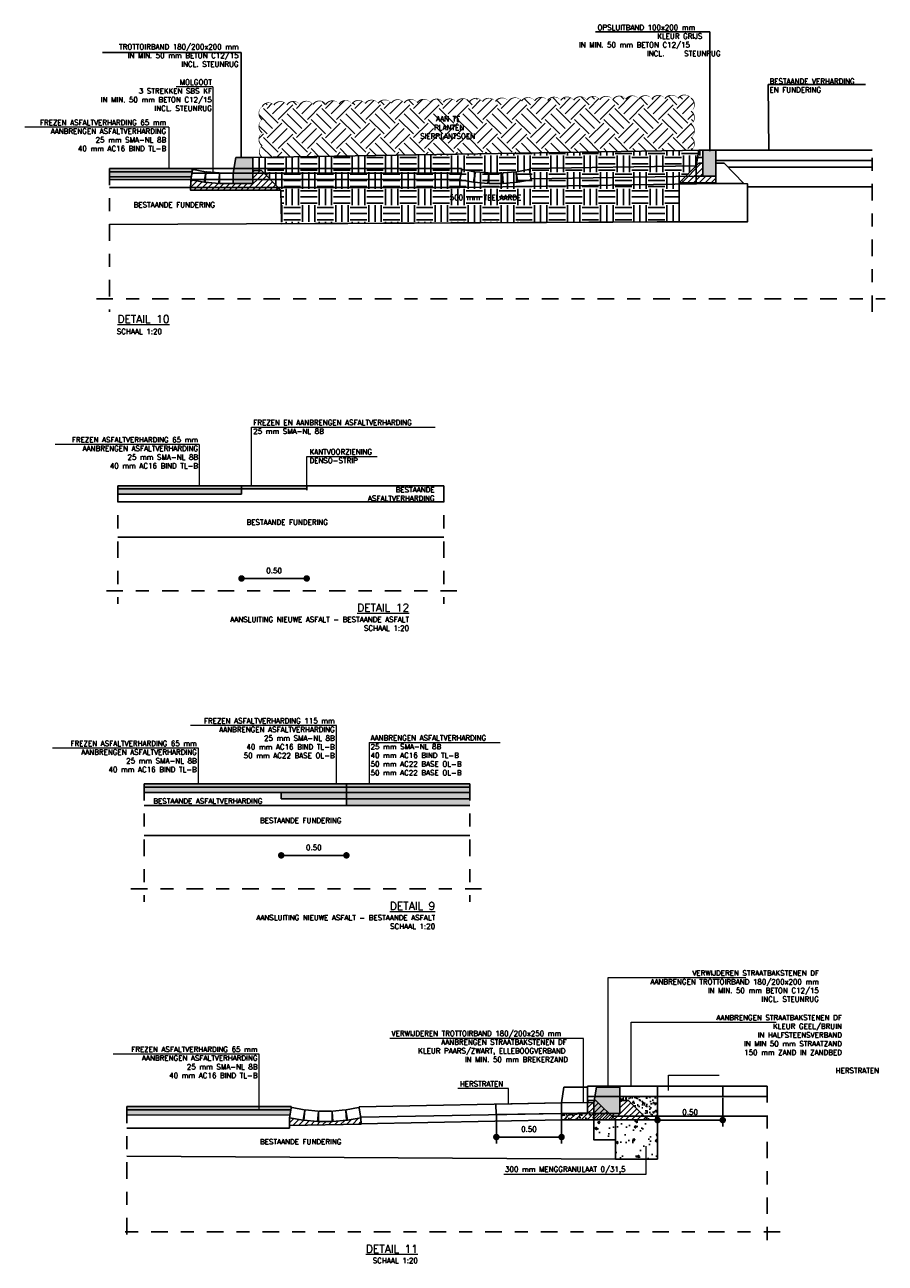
# Model space of a CAD drawing. Header units: metres. Extents: x 202922 to 203755, y 348928 to 349702.
# Tile 1 of 256: x 202921.99 to 202928.59, y 348944.45 to 348953.95. Entities that reach past the tile are written whole.
import ezdxf
from ezdxf.enums import TextEntityAlignment as Align

# ---------------------------------------------------------------- set-up
doc = ezdxf.new("R2010")
doc.units = ezdxf.units.M
doc.linetypes.add('1-200 DASHDOT', pattern=[2.54, 1.27, -0.635, 0, -0.635])
for name, color, linetype in [('PH-AFBREEKLIJNEN', 8, '1-200 DASHDOT'), ('PH-ARC-FUNDERING', 252, 'Continuous'), ('PH-ASFALT', 7, 'Continuous'), ('PH-BAND', 1, 'Continuous'), ('PH-BESTAAND', 254, 'Continuous'), ('PH-BETON', 8, 'Continuous'), ('PH-BETONSTRAATSTENEN', 4, 'Continuous'), ('PH-MAATVOERING', 7, 'Continuous'), ('PH-NIEUW-ASFALT-ARC', 252, 'Continuous'), ('PH-STRAATBAKSTENEN', 4, 'Continuous'), ('PH-STRAATKLINKERS', 4, 'Continuous'), ('PH-TEKSTLIJNEN', 8, 'Continuous'), ('PH-TEKSTSTREPEN', 8, 'Continuous'), ('PH-ZAND', 9, 'Continuous'), ('PH100', 7, 'Continuous')]:
    doc.layers.add(name, color=color, linetype=linetype)
doc.layers.add('PH-TEKST', color=2, linetype='Continuous', lineweight=0)
doc.styles.add('1-20', font='ROMANS.shx', dxfattribs={"height": 0.04})
doc.styles.add('15', font='romans.shx')
doc.styles.add('ROMANS', font='romans.shx')
doc.dimstyles.new('BEMATING20', dxfattribs={"dimtxt": 0.04, "dimasz": 0.05, "dimexe": 0.05, "dimexo": 0.01, "dimgap": 0.04, "dimtad": 1, "dimlfac": -0.1, "dimzin": 0, "dimdsep": 46, "dimtxsty": '1-20', "dimblk": 'DOT', "dimcen": 0.09, "dimclrd": 8, "dimclre": 8, "dimclrt": 2, "dimadec": 3, "dimazin": 0, "dimtfac": 1, "dimtmove": 2, "dimatfit": 3, "dimfxl": 1, "dimtolj": 1, "dimtzin": 0, "dimarcsym": 0})
pattern_1 = [(37.5, (202794.633014, 348988.973254), (-0.001600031, 0.048941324), [0, -0.038608, 0, -0.04318, 0, -0.041275]), (7.5, (202794.633014, 348988.973254), (0.044952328, 0.07168251), [0, -0.020828, 0, -0.034798, 0, -0.013335]), (327.5, (202794.60177, 348988.973254), (0.079099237, 0.000143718), [0, -0.0127, 0, -0.04572, 0, -0.05969]), (317.5, (202794.60177, 348988.973254), (0.076355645, 0.022292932), [0, -0.00635, 0, -0.029972, 0, -0.03429])]

# ---------------------------------------------------------------- blocks, each defined once
blk = doc.blocks.new('_Dot')
at = {"color": 0, "linetype": 'ByBlock', "lineweight": -2}
blk.add_line((-0.5, 0), (-1, 0), dxfattribs=at)
at = {"color": 0, "linetype": 'ByBlock', "const_width": 0.5}
blk.add_lwpolyline([(-0.25, 0, 1), (0.25, 0, 1)], format="xyb", close=True, dxfattribs=at)
blk = doc.blocks.new('*D87')
at = {"layer": 'Defpoints', "color": 0, "transparency": 16777216}
for p in [(202923.6487, 348950.3417), (202924.1487, 348950.3617), (202923.6487, 348949.7004)]:
    blk.add_point(p, dxfattribs=at)
at = {"layer": 'PH100', "color": 8, "lineweight": -2, "transparency": 16777216}
blk.add_line((202924.0987, 348949.7004), (202923.6987, 348949.7004), dxfattribs=at)
at = {"layer": 'PH100', "color": 8, "lineweight": -2, "transparency": 16777216, "xscale": 0.05, "yscale": 0.05, "zscale": 0.05, "rotation": 180}
blk.add_blockref('_Dot', (202923.6487, 348949.7004), dxfattribs=at)
at = {"layer": 'PH100', "color": 8, "lineweight": -2, "transparency": 16777216, "xscale": 0.05, "yscale": 0.05, "zscale": 0.05}
blk.add_blockref('_Dot', (202924.1487, 348949.7004), dxfattribs=at)
at = {"layer": 'PH100', "color": 2, "transparency": 16777216, "insert": (202923.8987, 348949.7604), "char_height": 0.04, "attachment_point": 5, "style": '1-20'}
blk.add_mtext('\\A1;0.50', dxfattribs=at)
blk = doc.blocks.new('*D90')
at = {"layer": 'Defpoints', "color": 0, "transparency": 16777216}
for p in [(202923.9532, 348948.01), (202924.4532, 348948.01), (202924.4532, 348947.5769)]:
    blk.add_point(p, dxfattribs=at)
at = {"layer": 'PH100', "color": 8, "lineweight": -2, "transparency": 16777216}
blk.add_line((202924.0032, 348947.5769), (202924.4032, 348947.5769), dxfattribs=at)
at = {"layer": 'PH100', "color": 8, "lineweight": -2, "transparency": 16777216, "xscale": 0.05, "yscale": 0.05, "zscale": 0.05, "rotation": 180}
blk.add_blockref('_Dot', (202923.9532, 348947.5769), dxfattribs=at)
at = {"layer": 'PH100', "color": 8, "lineweight": -2, "transparency": 16777216, "xscale": 0.05, "yscale": 0.05, "zscale": 0.05}
blk.add_blockref('_Dot', (202924.4532, 348947.5769), dxfattribs=at)
at = {"layer": 'PH100', "color": 2, "transparency": 16777216, "insert": (202924.2032, 348947.6369), "char_height": 0.04, "attachment_point": 5, "style": '1-20'}
blk.add_mtext('\\A1;0.50', dxfattribs=at)
blk = doc.blocks.new('*D92')
at = {"layer": 'Defpoints', "color": 0, "transparency": 16777216}
for p in [(202926.8394, 348945.7282), (202927.3394, 348945.7282), (202927.3394, 348945.5469)]:
    blk.add_point(p, dxfattribs=at)
at = {"layer": 'PH-MAATVOERING', "color": 8, "lineweight": -2, "transparency": 16777216}
for p, q in [((202926.8394, 348945.7182), (202926.8394, 348945.4969)), ((202927.3394, 348945.7182), (202927.3394, 348945.4969)), ((202926.8894, 348945.5469), (202927.2894, 348945.5469))]:
    blk.add_line(p, q, dxfattribs=at)
at = {"layer": 'PH-MAATVOERING', "color": 8, "lineweight": -2, "transparency": 16777216, "xscale": 0.05, "yscale": 0.05, "zscale": 0.05, "rotation": 180}
blk.add_blockref('_Dot', (202926.8394, 348945.5469), dxfattribs=at)
at = {"layer": 'PH-MAATVOERING', "color": 8, "lineweight": -2, "transparency": 16777216, "xscale": 0.05, "yscale": 0.05, "zscale": 0.05}
blk.add_blockref('_Dot', (202927.3394, 348945.5469), dxfattribs=at)
at = {"layer": 'PH-MAATVOERING', "color": 2, "transparency": 16777216, "insert": (202927.0894, 348945.6069), "char_height": 0.04, "attachment_point": 5, "style": '1-20'}
blk.add_mtext('\\A1;0.50', dxfattribs=at)
blk = doc.blocks.new('*D91')
at = {"layer": 'Defpoints', "color": 0, "transparency": 16777216}
for p in [(202925.6033, 348945.5982), (202926.1033, 348945.5982), (202926.1033, 348945.4169)]:
    blk.add_point(p, dxfattribs=at)
at = {"layer": 'PH-MAATVOERING', "color": 8, "lineweight": -2, "transparency": 16777216}
for p, q in [((202925.6033, 348945.5882), (202925.6033, 348945.3669)), ((202926.1033, 348945.5882), (202926.1033, 348945.3669)), ((202925.6533, 348945.4169), (202926.0533, 348945.4169))]:
    blk.add_line(p, q, dxfattribs=at)
at = {"layer": 'PH-MAATVOERING', "color": 8, "lineweight": -2, "transparency": 16777216, "xscale": 0.05, "yscale": 0.05, "zscale": 0.05, "rotation": 180}
blk.add_blockref('_Dot', (202925.6033, 348945.4169), dxfattribs=at)
at = {"layer": 'PH-MAATVOERING', "color": 8, "lineweight": -2, "transparency": 16777216, "xscale": 0.05, "yscale": 0.05, "zscale": 0.05}
blk.add_blockref('_Dot', (202926.1033, 348945.4169), dxfattribs=at)
at = {"layer": 'PH-MAATVOERING', "color": 2, "transparency": 16777216, "insert": (202925.8533, 348945.4769), "char_height": 0.04, "attachment_point": 5, "style": '1-20'}
blk.add_mtext('\\A1;0.50', dxfattribs=at)

msp = doc.modelspace()

# ---------------------------------------------------------------- hatches: boundary and pattern name
h = msp.add_hatch()
h.set_pattern_fill('EARTH', color=11, scale=0.025, angle=45)
h.paths.add_polyline_path([(202927.0966, 348953.183, 0.520567), (202927.0966, 348953.283, 0.520567), (202927.0966, 348953.383, 0.520567), (202926.9967, 348953.3813, 0.520567), (202926.8967, 348953.3797, 0.520567), (202926.7967, 348953.378, 0.520567), (202926.6967, 348953.3764, 0.520567), (202926.5967, 348953.3748, 0.520567), (202926.4967, 348953.3731, 0.520567), (202926.3967, 348953.3715, 0.520567), (202926.2967, 348953.3699, 0.520567), (202926.1968, 348953.3682, 0.520567), (202926.0968, 348953.3666, 0.520567), (202925.9968, 348953.365, 0.520567), (202925.8968, 348953.3633, 0.520567), (202925.7968, 348953.3617, 0.520567), (202925.6968, 348953.36, 0.520567), (202925.5968, 348953.3584, 0.520567), (202925.4969, 348953.3568, 0.520567), (202925.3969, 348953.3551, 0.520567), (202925.2969, 348953.3535, 0.520567), (202925.1969, 348953.3519, 0.520567), (202925.0969, 348953.3502, 0.520567), (202924.9969, 348953.3486, 0.520567), (202924.8969, 348953.347, 0.520567), (202924.7969, 348953.3453, 0.520567), (202924.697, 348953.3437, 0.520567), (202924.597, 348953.342, 0.520567), (202924.497, 348953.3404, 0.520567), (202924.397, 348953.3388, 0.520567), (202924.297, 348953.3371, 0.520567), (202924.197, 348953.3355, 0.520567), (202924.097, 348953.3339, 0.520567), (202923.9971, 348953.3322, 0.520567), (202923.8971, 348953.3306, 0.520567), (202923.8075, 348953.3187, 0.520567), (202923.8075, 348953.2187, 0.520567), (202923.8075, 348953.1187, 0.520567), (202923.8075, 348953.0187, 0.520567), (202923.8075, 348952.9291), (202927.0966, 348952.983, 0.520567), (202927.0966, 348953.083, 0.520567)])
at = {"ltscale": 0.04}
h = msp.add_hatch(dxfattribs=at)
h.set_pattern_fill('EARTH', color=12, scale=0.02)
h.set_pattern_definition([(0, (202807.38801, 348935.43292), (0.127, 0.127), [0.127, -0.127]), (0, (202807.38801, 348935.48054), (0.127, 0.127), [0.127, -0.127]), (0, (202807.38801, 348935.52817), (0.127, 0.127), [0.127, -0.127]), (90, (202807.40388, 348935.54404), (-0.127, 0.127), [0.127, -0.127]), (90, (202807.45151, 348935.54404), (-0.127, 0.127), [0.127, -0.127]), (90, (202807.49913, 348935.54404), (-0.127, 0.127), [0.127, -0.127])])
h.paths.add_polyline_path([(202927.0064, 348952.7258), (202927.1558, 348952.8844), (202927.1858, 348952.8844), (202927.1858, 348952.9844), (202923.7358, 348952.9279), (202923.7358, 348952.8279), (202923.8007, 348952.8279), (202923.9287, 348952.6994), (202923.9501, 348952.6779), (202923.9541, 348952.4207), (202927.0064, 348952.4344)])
h = msp.add_hatch(color=252)
h.dxf.hatch_style = 1
h.paths.add_polyline_path([(202923.2714, 348952.8238), (202923.2714, 348952.8444), (202922.6358, 348952.8444), (202922.6358, 348952.7794), (202923.2635, 348952.7794)])
h = msp.add_hatch()
h.set_pattern_fill('ANSI31', color=12, scale=0.01, style=0)
h.set_pattern_definition([(45, (202797.49907, 348926.411146), (-0.02245064, 0.02245064), [])])
h.paths.add_polyline_path([(202924.2383, 348945.5358), (202924.2383, 348945.6108), (202924.2318, 348945.536), (202924.1272, 348945.5452), (202924.1337, 348945.6199), (202924.1207, 348945.546), (202924.0173, 348945.5643), (202924.0173, 348945.5058), (202924.5651, 348945.5144), (202924.5643, 348945.5643), (202924.4609, 348945.546), (202924.4479, 348945.6199), (202924.4544, 348945.5452), (202924.3498, 348945.536), (202924.3433, 348945.6108), (202924.3433, 348945.5358)])
at = {"layer": 'PH-ARC-FUNDERING'}
h = msp.add_hatch(dxfattribs=at)
h.set_pattern_fill('AR-CONC', color=256, scale=0.001, angle=226.184, style=2)
h.set_pattern_definition([(276.184, (202794.63301, 348988.97325), (-0.1376357, -0.12042309), [0.01905, -0.20955]), (221.184, (202794.63301, 348988.97325), (0.1622609, -0.1068467), [0.01524, -0.16764058]), (326.63544, (202794.62154, 348988.96322), (0.02462518, -0.2272698), [0.01619, -0.17809024]), (272.3682, (202794.66967, 348988.93808), (-0.2180165, -0.1664939), [0.028575, -0.314325]), (322.81956, (202794.6515, 348988.9242), (0.014169, -0.34260714), [0.024285, -0.2671356]), (217.36815, (202794.66967, 348988.93808), (0.014169, -0.34260714), [0.02285997, -0.25145973]), (247.184, (202794.64292, 348988.92855), (-0.1787606, -0.03859716), [0.01905, -0.20955]), (192.184, (202794.64292, 348988.92855), (0.09011564, -0.17211586), [0.01524, -0.16764]), (297.63545, (202794.62802, 348988.92533), (-0.08864497, -0.21071302), [0.01619, -0.17808994]), (263.684, (202794.633014, 348988.973254), (0.05887374, -0.060769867), [0, -0.165608, 0, -0.17018, 0, -0.168275]), (233.684, (202794.63301, 348988.97325), (0.02602475, -0.11757435), [0, -0.097028, 0, -0.161798, 0, -0.064135]), (193.684, (202794.67223, 348989.014125), (-0.098009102, -0.093871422), [0, -0.0635, 0, -0.19812, 0, -0.26289]), (183.684, (202794.68982, 348989.03245), (-0.08420954, -0.12448901), [0, -0.08255, 0, -0.131572, 0, -0.18669])])
h.paths.add_polyline_path([(202926.8387, 348945.5482), (202926.3514, 348945.5466), (202926.3505, 348945.3966), (202926.516, 348945.3966), (202926.516, 348945.2482), (202926.8387, 348945.2482)])
at = {"layer": 'PH-BAND'}
for points in [[(202927.1858, 348952.9844), (202927.2858, 348952.9844), (202927.2858, 348952.7844), (202927.1858, 348952.7844)], [(202923.6058, 348952.9279), (202923.7358, 348952.9279), (202923.7358, 348952.7279), (202923.5858, 348952.7279), (202923.5858, 348952.8079)], [(202926.3714, 348945.7982), (202926.5514, 348945.7982), (202926.5514, 348945.5982), (202926.3514, 348945.5982), (202926.3514, 348945.6782)]]:
    msp.add_hatch(color=11, dxfattribs=at).paths.add_polyline_path(points)
at = {"layer": 'PH-BETON'}
h = msp.add_hatch(dxfattribs=at)
h.set_pattern_fill('ANSI31', color=256, scale=0.01, style=0)
h.set_pattern_definition([(45, (202851.850157, 348926.457023), (-0.02245064, 0.02245064), [])])
h.paths.add_polyline_path([(202927.2858, 348952.7844), (202927.1858, 348952.7844), (202927.1858, 348952.8844), (202927.1558, 348952.8844), (202927.0064, 348952.7344), (202927.2858, 348952.7344)])
h = msp.add_hatch(dxfattribs=at)
h.set_pattern_fill('ANSI31', color=256, scale=0.01, style=0)
h.set_pattern_definition([(45, (202896.328726, 348932.54829), (-0.02245064, 0.02245064), [])])
h.paths.add_polyline_path([(202923.7358, 348952.8279), (202923.8007, 348952.8279), (202923.9501, 348952.6779), (202923.2577, 348952.6779), (202923.2597, 348952.7579), (202923.3631, 348952.7397), (202923.3762, 348952.8135), (202923.3696, 348952.7388), (202923.4742, 348952.7297), (202923.4808, 348952.8044), (202923.4808, 348952.7294), (202923.5858, 348952.7279), (202923.7358, 348952.7279)])
h = msp.add_hatch(dxfattribs=at)
h.set_pattern_fill('ANSI31', color=12, scale=0.01, style=0)
h.set_pattern_definition([(45, (202902.844702, 348935.60856), (-0.02245064, 0.02245064), [])])
h.paths.add_polyline_path([(202926.1017, 348945.5482), (202926.1017, 348945.5982), (202926.3017, 348945.5982), (202926.3017, 348945.6982), (202926.3667, 348945.6982), (202926.516, 348945.5482)])
h = msp.add_hatch(dxfattribs=at)
h.set_pattern_fill('ANSI31', color=256, scale=0.01, style=0)
h.set_pattern_definition([(45, (202903.094365, 348935.60856), (-0.02245064, 0.02245064), [])])
h.paths.add_polyline_path([(202926.3514, 348945.5482), (202926.3514, 348945.5982), (202926.5514, 348945.5982), (202926.5514, 348945.6982), (202926.6163, 348945.6982), (202926.7657, 348945.5482)])
at = {"layer": 'PH-NIEUW-ASFALT-ARC'}
h = msp.add_hatch(color=256, dxfattribs=at)
h.dxf.hatch_style = 1
h.paths.add_polyline_path([(202924.1487, 348950.3867), (202924.1487, 348950.4117), (202922.7009, 348950.4117), (202922.7009, 348950.3467), (202923.6364, 348950.3467), (202923.6487, 348950.3467), (202923.6487, 348950.3867)])
h = msp.add_hatch(color=256, dxfattribs=at)
h.dxf.hatch_style = 1
h.paths.add_polyline_path([(202922.9009, 348948.1), (202922.9009, 348948.125), (202925.4009, 348948.125), (202925.4009, 348947.96), (202924.4532, 348947.96), (202924.4532, 348948.01), (202923.9532, 348948.01), (202923.9532, 348948.06), (202922.9009, 348948.06)])
h = msp.add_hatch(color=256, dxfattribs=at)
h.dxf.hatch_style = 1
h.paths.add_polyline_path([(202924.0286, 348945.6509), (202922.7683, 348945.6509), (202922.7683, 348945.5859), (202924.0218, 348945.5874)])
at = {"layer": 'PH-ZAND'}
h = msp.add_hatch(dxfattribs=at)
h.set_pattern_fill('AR-SAND', color=256, scale=0.001, style=0)
h.set_pattern_definition(pattern_1)
h.paths.add_polyline_path([(202926.8394, 348945.7282), (202926.5514, 348945.7282), (202926.5514, 348945.6982), (202926.6163, 348945.6982), (202926.7657, 348945.5482), (202926.8394, 348945.5482)])
h = msp.add_hatch(dxfattribs=at)
h.set_pattern_fill('AR-SAND', color=256, scale=0.001, style=0)
h.set_pattern_definition(pattern_1)
h.paths.add_polyline_path([(202926.3514, 348945.5482), (202926.3503, 348945.603), (202926.1017, 348945.5982), (202926.1017, 348945.5482)])

# ---------------------------------------------------------------- linework, layer by layer
at = {"color": 12}
msp.add_line((202924.5517, 348945.6382), (202924.5517, 348945.6482), dxfattribs=at)
at = {"color": 3}
msp.add_lwpolyline([(202927.0966, 348952.983, 0, 0.01, 0.520567), (202927.0966, 348953.083, 0, 0.01, 0.520567), (202927.0966, 348953.183, 0, 0.01, 0.520567), (202927.0966, 348953.283, 0, 0.01, 0.520567), (202927.0966, 348953.383, 0, 0.01, 0.520567), (202926.9967, 348953.3813, 0, 0.01, 0.520567), (202926.8967, 348953.3797, 0, 0.01, 0.520567), (202926.7967, 348953.378, 0, 0.01, 0.520567), (202926.6967, 348953.3764, 0, 0.01, 0.520567), (202926.5967, 348953.3748, 0, 0.01, 0.520567), (202926.4967, 348953.3731, 0, 0.01, 0.520567), (202926.3967, 348953.3715, 0, 0.01, 0.520567), (202926.2967, 348953.3699, 0, 0.01, 0.520567), (202926.1968, 348953.3682, 0, 0.01, 0.520567), (202926.0968, 348953.3666, 0, 0.01, 0.520567), (202925.9968, 348953.365, 0, 0.01, 0.520567), (202925.8968, 348953.3633, 0, 0.01, 0.520567), (202925.7968, 348953.3617, 0, 0.01, 0.520567), (202925.6968, 348953.36, 0, 0.01, 0.520567), (202925.5968, 348953.3584, 0, 0.01, 0.520567), (202925.4969, 348953.3568, 0, 0.01, 0.520567), (202925.3969, 348953.3551, 0, 0.01, 0.520567), (202925.2969, 348953.3535, 0, 0.01, 0.520567), (202925.1969, 348953.3519, 0, 0.01, 0.520567), (202925.0969, 348953.3502, 0, 0.01, 0.520567), (202924.9969, 348953.3486, 0, 0.01, 0.520567), (202924.8969, 348953.347, 0, 0.01, 0.520567), (202924.7969, 348953.3453, 0, 0.01, 0.520567), (202924.697, 348953.3437, 0, 0.01, 0.520567), (202924.597, 348953.342, 0, 0.01, 0.520567), (202924.497, 348953.3404, 0, 0.01, 0.520567), (202924.397, 348953.3388, 0, 0.01, 0.520567), (202924.297, 348953.3371, 0, 0.01, 0.520567), (202924.197, 348953.3355, 0, 0.01, 0.520567), (202924.097, 348953.3339, 0, 0.01, 0.520567), (202923.9971, 348953.3322, 0, 0.01, 0.520567), (202923.8971, 348953.3306, 0, 0.01, 0.520567), (202923.8075, 348953.3187, 0, 0.01, 0.520567), (202923.8075, 348953.2187, 0, 0.01, 0.520567), (202923.8075, 348953.1187, 0, 0.01, 0.520567), (202923.8075, 348953.0187, 0, 0.01, 0.520567), (202923.8075, 348952.9291, 0, 0.01, 0.520567)], format="xyseb", dxfattribs=at)
msp.add_lwpolyline([(202927.1858, 348952.9844), (202923.7358, 348952.9279)], dxfattribs=at)
for points in [[(202922.6358, 348952.8444), (202923.2714, 348952.8444)], [(202922.6358, 348952.8194), (202923.2714, 348952.8194)], [(202922.6358, 348952.7794), (202923.2635, 348952.7794)], [(202926.8394, 348945.8082), (202926.8394, 348945.7282)]]:
    msp.add_lwpolyline(points)
at = {"color": 12}
for points in [[(202925.3358, 348952.8444), (202925.3358, 348952.8238)], [(202925.3242, 348952.7579), (202925.3242, 348952.6994)], [(202926.3017, 348945.8082), (202927.6805, 348945.8082)], [(202926.3017, 348945.8082), (202926.3017, 348945.7982)], [(202926.1017, 348945.6782), (202924.5517, 348945.6482)], [(202926.3017, 348945.7282), (202927.6805, 348945.7282)], [(202924.0307, 348945.6382), (202924.0307, 348945.6509)], [(202926.1033, 348945.5982), (202924.5641, 348945.5682)], [(202926.4862, 348945.5782), (202927.6805, 348945.5782)], [(202926.516, 348945.5482), (202926.516, 348945.2482), (202922.7683, 348945.2709)], [(202922.7683, 348945.4859), (202924.0173, 348945.4859)], [(202924.0173, 348945.5058), (202924.0173, 348945.4859)], [(202926.1043, 348945.5482), (202924.565, 348945.5184)]]:
    msp.add_lwpolyline(points, dxfattribs=at)
at = {"color": 12, "ltscale": 0.04}
for points in [[(202927.0064, 348952.7344), (202927.0064, 348952.4344)], [(202923.9501, 348952.6779), (202923.9541, 348952.4315)], [(202927.0064, 348952.4344), (202923.9541, 348952.4207)]]:
    msp.add_lwpolyline(points, dxfattribs=at)
at = {"color": 252}
for points in [[(202926.8394, 348945.8082), (202927.3394, 348945.8082)], [(202927.3394, 348945.8082), (202927.3394, 348945.7282)], [(202925.6002, 348945.6685), (202926.1017, 348945.6782)], [(202925.6002, 348945.6685), (202925.6017, 348945.5885)], [(202926.1017, 348945.6782), (202926.1017, 348945.5982)], [(202926.8394, 348945.7282), (202927.3394, 348945.7282)], [(202925.6017, 348945.5885), (202926.0971, 348945.5981), (202926.1017, 348945.5982)]]:
    msp.add_lwpolyline(points, dxfattribs=at)
at = {"color": 12}
for points in [[(202924.2383, 348945.5358), (202924.2383, 348945.6108), (202924.2318, 348945.536), (202924.1272, 348945.5452), (202924.1337, 348945.6199), (202924.1207, 348945.546), (202924.0173, 348945.5643), (202924.0173, 348945.5058), (202924.5651, 348945.5144), (202924.5643, 348945.5643), (202924.4609, 348945.546), (202924.4479, 348945.6199), (202924.4544, 348945.5452), (202924.3498, 348945.536), (202924.3433, 348945.6108), (202924.3433, 348945.5358), (202924.2383, 348945.5358)], [(202924.1211, 348945.5461), (202924.0177, 348945.5644), (202924.0307, 348945.6382), (202924.0365, 348945.6423), (202924.1301, 348945.6258), (202924.1341, 348945.62)], [(202924.2322, 348945.5361), (202924.1276, 348945.5453), (202924.1341, 348945.62), (202924.1396, 348945.6245), (202924.2342, 348945.6162), (202924.2387, 348945.6108)], [(202924.3437, 348945.5358), (202924.2387, 348945.5358), (202924.2387, 348945.6108), (202924.2437, 348945.6158), (202924.3387, 348945.6158), (202924.3437, 348945.6108)], [(202924.3503, 348945.5361), (202924.4549, 348945.5453), (202924.4483, 348945.62), (202924.4429, 348945.6245), (202924.3483, 348945.6162), (202924.3437, 348945.6108)], [(202924.4614, 348945.5461), (202924.5648, 348945.5644), (202924.5517, 348945.6382), (202924.546, 348945.6423), (202924.4524, 348945.6258), (202924.4483, 348945.62)]]:
    msp.add_lwpolyline(points, close=True, dxfattribs=at)
at = {"layer": 'PH-AFBREEKLIJNEN', "ltscale": 0.1}
for p, q in [((202928.4858, 348951.7444), (202928.4858, 348952.9844)), ((202922.6358, 348952.8444), (202922.6358, 348951.7444)), ((202922.5358, 348951.8444), (202928.5858, 348951.8444)), ((202922.7009, 348950.4117), (202922.7009, 348949.5062)), ((202925.2009, 348950.4117), (202925.2009, 348949.5062)), ((202925.3009, 348949.6062), (202922.6009, 348949.6062)), ((202922.9009, 348948.125), (202922.9009, 348947.2194)), ((202925.4009, 348948.125), (202925.4009, 348947.2194)), ((202922.8009, 348947.3194), (202925.5009, 348947.3194))]:
    msp.add_line(p, q, dxfattribs=at)
for points in [[(202927.6805, 348945.8082), (202927.6805, 348944.5899)], [(202922.7683, 348945.6509), (202922.7683, 348944.5899)], [(202927.7805, 348944.6899), (202922.6683, 348944.6899)]]:
    msp.add_lwpolyline(points, dxfattribs=at)
at = {"layer": 'PH-ARC-FUNDERING'}
msp.add_lwpolyline([(202926.3514, 348945.5466), (202926.3505, 348945.3966), (202926.516, 348945.3966), (202926.516, 348945.2482), (202926.8387, 348945.2482), (202926.8387, 348945.5482)], dxfattribs=at)
at = {"layer": 'PH-ASFALT', "color": 5}
msp.add_line((202924.1487, 348950.3767), (202924.1487, 348950.4117), dxfattribs=at)
at = {"layer": 'PH-BAND'}
for points in [[(202927.2858, 348952.9844), (202927.1858, 348952.9844), (202927.1858, 348952.7844), (202927.2858, 348952.7844)], [(202923.7358, 348952.9279), (202923.7358, 348952.7279), (202923.5858, 348952.7279), (202923.5858, 348952.8079), (202923.6058, 348952.9279)], [(202926.3714, 348945.7982), (202926.3514, 348945.6782), (202926.3514, 348945.5982), (202926.5514, 348945.5982), (202926.5514, 348945.7982)]]:
    msp.add_lwpolyline(points, close=True, dxfattribs=at)
at = {"layer": 'PH-BAND', "color": 12}
msp.add_lwpolyline([(202926.1217, 348945.7982), (202926.1017, 348945.6782), (202926.1017, 348945.5982), (202926.3017, 348945.5982), (202926.3017, 348945.7982)], close=True, dxfattribs=at)
at = {"layer": 'PH-BESTAAND'}
for points in [[(202927.2858, 348952.9844), (202927.2858, 348952.7844), (202927.1358, 348952.7844), (202927.1358, 348952.8644), (202927.1558, 348952.9844)], [(202925.4276, 348952.7397), (202925.3242, 348952.7579), (202925.3372, 348952.8318), (202925.343, 348952.8358), (202925.4365, 348952.8193), (202925.4406, 348952.8135)], [(202925.5386, 348952.7297), (202925.434, 348952.7388), (202925.4406, 348952.8135), (202925.446, 348952.8181), (202925.5406, 348952.8098), (202925.5452, 348952.8044)], [(202925.6502, 348952.7294), (202925.5452, 348952.7294), (202925.5452, 348952.8044), (202925.5502, 348952.8094), (202925.6452, 348952.8094), (202925.6502, 348952.8044)], [(202925.6567, 348952.7297), (202925.7613, 348952.7388), (202925.7548, 348952.8135), (202925.7494, 348952.8181), (202925.6547, 348952.8098), (202925.6502, 348952.8044)], [(202925.7678, 348952.7397), (202925.8712, 348952.7579), (202925.8582, 348952.8318), (202925.8524, 348952.8358), (202925.7588, 348952.8193), (202925.7548, 348952.8135)]]:
    msp.add_lwpolyline(points, close=True, dxfattribs=at)
at = {"layer": 'PH-BESTAAND', "color": 7}
for points in [[(202927.2858, 348952.9844), (202928.4858, 348952.9844)], [(202927.2858, 348952.9044), (202928.4858, 348952.9044)], [(202927.3806, 348952.8544), (202928.4858, 348952.8544)], [(202927.5289, 348952.7044), (202928.4858, 348952.7044)]]:
    msp.add_lwpolyline(points, dxfattribs=at)
at = {"layer": 'PH-BESTAAND'}
for points in [[(202927.2858, 348952.8844), (202927.3507, 348952.8844), (202927.5001, 348952.7279), (202927.1358, 348952.7279), (202927.1358, 348952.7844)], [(202923.2688, 348952.8094), (202925.3332, 348952.8094)], [(202923.2714, 348952.8444), (202925.3358, 348952.8444)], [(202925.8596, 348952.8444), (202927.1358, 348952.8644)], [(202925.87, 348952.7646), (202927.137, 348952.7844)], [(202922.6358, 348952.7594), (202925.3244, 348952.7594)], [(202922.6358, 348952.4144), (202926.8358, 348952.4344), (202927.5289, 348952.4344), (202927.5289, 348952.7276), (202927.5001, 348952.7279)], [(202922.6358, 348952.6994), (202925.3242, 348952.6994)], [(202925.3242, 348952.6994), (202927.1378, 348952.7278)]]:
    msp.add_lwpolyline(points, dxfattribs=at)
at = {"layer": 'PH-BETON'}
for p, q in [((202925.2009, 348950.4117), (202924.1487, 348950.4117)), ((202925.2009, 348950.2867), (202922.7009, 348950.2867)), ((202923.6487, 348950.0167), (202922.7009, 348950.0167)), ((202922.9009, 348947.96), (202924.4532, 348947.96)), ((202924.4531, 348947.73), (202925.4009, 348947.73)), ((202926.5514, 348945.6982), (202926.6163, 348945.6982)), ((202926.6163, 348945.6982), (202926.7657, 348945.5482)), ((202926.3514, 348945.5982), (202926.3514, 348945.5482)), ((202926.3514, 348945.5482), (202926.7657, 348945.5482))]:
    msp.add_line(p, q, dxfattribs=at)
at = {"layer": 'PH-BETON', "color": 12}
for p, q in [((202926.3017, 348945.6982), (202926.3667, 348945.6982)), ((202926.3667, 348945.6982), (202926.516, 348945.5482)), ((202926.1017, 348945.5982), (202926.1017, 348945.5482)), ((202926.1017, 348945.5482), (202926.516, 348945.5482))]:
    msp.add_line(p, q, dxfattribs=at)
at = {"layer": 'PH-BETON'}
msp.add_lwpolyline([(202927.2858, 348952.7844), (202927.1858, 348952.7844), (202927.1858, 348952.8844), (202927.1558, 348952.8844), (202927.0064, 348952.7344), (202927.2858, 348952.7344)], close=True, dxfattribs=at)
for points in [[(202923.7358, 348952.8279), (202923.8007, 348952.8279), (202923.9501, 348952.6779), (202923.2577, 348952.6779), (202923.2597, 348952.7579)], [(202923.6487, 348950.0167), (202925.2009, 348950.0167)], [(202924.4531, 348947.73), (202922.9009, 348947.73)]]:
    msp.add_lwpolyline(points, dxfattribs=at)
at = {"layer": 'PH-BETONSTRAATSTENEN'}
for points in [[(202923.3631, 348952.7397), (202923.2597, 348952.7579), (202923.2728, 348952.8318), (202923.2786, 348952.8358), (202923.3721, 348952.8193), (202923.3762, 348952.8135)], [(202923.4742, 348952.7297), (202923.3696, 348952.7388), (202923.3762, 348952.8135), (202923.3816, 348952.8181), (202923.4762, 348952.8098), (202923.4808, 348952.8044)], [(202923.5858, 348952.7294), (202923.4808, 348952.7294), (202923.4808, 348952.8044), (202923.4858, 348952.8094), (202923.5808, 348952.8094), (202923.5858, 348952.8044)]]:
    msp.add_lwpolyline(points, close=True, dxfattribs=at)
msp.add_lwpolyline([(202923.2714, 348952.8444), (202923.2714, 348952.8238)], dxfattribs=at)
at = {"layer": 'PH-STRAATBAKSTENEN'}
for points in [[(202926.5514, 348945.7982), (202926.5514, 348945.8082), (202926.8394, 348945.8082)], [(202926.1017, 348945.6782), (202926.3514, 348945.683)], [(202926.5514, 348945.7282), (202926.8394, 348945.7282)], [(202926.1017, 348945.5982), (202926.353, 348945.6031)]]:
    msp.add_lwpolyline(points, dxfattribs=at)
at = {"layer": 'PH-STRAATKLINKERS', "color": 12}
for points in [[(202925.3358, 348952.8444), (202925.3358, 348952.8238)], [(202925.8596, 348952.8444), (202925.8596, 348952.8238)]]:
    msp.add_lwpolyline(points, dxfattribs=at)
at = {"layer": 'PH-TEKST', "color": 8}
for p, q in [((202923.4293, 348953.4696), (202923.1478, 348953.4696)), ((202923.4293, 348953.4696), (202923.4289, 348952.8139)), ((202923.0906, 348953.1612), (202921.9863, 348953.1612)), ((202923.0906, 348953.1612), (202923.0906, 348952.8458)), ((202923.7255, 348950.8599), (202925.1347, 348950.8599)), ((202923.7255, 348950.4117), (202923.7255, 348950.8599)), ((202923.3237, 348950.7285), (202922.2194, 348950.7285)), ((202923.3237, 348950.7285), (202923.3237, 348950.4131)), ((202924.1487, 348950.6367), (202924.6902, 348950.6367)), ((202924.1487, 348950.4117), (202924.1487, 348950.6367)), ((202924.3763, 348948.5732), (202923.2572, 348948.5732)), ((202924.3763, 348948.125), (202924.3763, 348948.5732)), ((202924.6273, 348948.4417), (202925.6337, 348948.4417)), ((202924.6273, 348948.4417), (202924.6273, 348948.1263)), ((202923.3185, 348948.3998), (202922.1994, 348948.3998)), ((202923.3185, 348948.125), (202923.3185, 348948.3998)), ((202926.4614, 348945.7982), (202926.4614, 348946.6393)), ((202926.4614, 348946.6393), (202927.5158, 348946.6393)), ((202926.6376, 348945.8082), (202926.6376, 348946.2975)), ((202926.6376, 348946.2975), (202927.749, 348946.2975)), ((202926.2703, 348946.1732), (202924.7855, 348946.1732)), ((202926.2703, 348945.6815), (202926.2703, 348946.1732)), ((202923.7843, 348946.0536), (202922.6652, 348946.0536)), ((202923.7843, 348945.6259), (202923.7843, 348946.0536)), ((202926.9226, 348945.773), (202926.9226, 348945.8918)), ((202926.9226, 348945.8918), (202927.3116, 348945.8918)), ((202925.6969, 348945.7892), (202925.3079, 348945.7892)), ((202925.6969, 348945.6704), (202925.6969, 348945.7892)), ((202926.7491, 348945.3481), (202926.7491, 348945.1305)), ((202926.7491, 348945.1305), (202925.6618, 348945.1305))]:
    msp.add_line(p, q, dxfattribs=at)
at = {"layer": 'PH-TEKSTLIJNEN'}
for q in [(202922.583, 348953.7327), (202923.6472, 348952.9279)]:
    msp.add_line((202923.6472, 348953.7327), q, dxfattribs=at)
at = {"layer": 'PH-TEKSTSTREPEN'}
for p, q in [((202926.3641, 348953.8926), (202927.2407, 348953.8926)), ((202927.2407, 348953.8926), (202927.2407, 348952.9772)), ((202927.6922, 348952.9844), (202927.6885, 348953.4879)), ((202927.6885, 348953.4879), (202928.4344, 348953.4879))]:
    msp.add_line(p, q, dxfattribs=at)
at = {"layer": 'PH-ZAND'}
for points in [[(202926.8394, 348945.7282), (202926.8394, 348945.5482), (202926.7657, 348945.5482)], [(202926.1017, 348945.5982), (202926.1017, 348945.5482)], [(202926.3503, 348945.603), (202926.3514, 348945.5482)], [(202926.1017, 348945.5482), (202926.3514, 348945.5482)]]:
    msp.add_lwpolyline(points, dxfattribs=at)
at = {"layer": 'PH100'}
for p, q in [((202924.1487, 348950.4117), (202922.7009, 348950.4117)), ((202923.6486, 348950.3467), (202923.6486, 348950.4117)), ((202924.1487, 348950.3867), (202922.7009, 348950.3867)), ((202923.6486, 348950.3467), (202922.7009, 348950.3467)), ((202922.9009, 348948.125), (202925.4009, 348948.125)), ((202922.9009, 348948.1), (202925.4009, 348948.1)), ((202922.9009, 348948.06), (202925.4009, 348948.06)), ((202923.9532, 348948.06), (202923.9532, 348948.01)), ((202923.9532, 348948.01), (202925.4009, 348948.01)), ((202924.4532, 348948.01), (202924.4532, 348947.96)), ((202924.4532, 348947.96), (202925.4009, 348947.96))]:
    msp.add_line(p, q, dxfattribs=at)
for points in [[(202924.4532, 348948.01), (202924.4532, 348948.125)], [(202922.7683, 348945.6509), (202924.0307, 348945.6509)], [(202922.7683, 348945.6259), (202924.0286, 348945.6259)], [(202922.7683, 348945.5859), (202924.0218, 348945.5874)]]:
    msp.add_lwpolyline(points, dxfattribs=at)

# ---------------------------------------------------------------- texts
at = {"layer": 'PH-TEKST', "color": 1, "linetype": 'Continuous', "style": '15'}
msp.add_text('%%UDETAIL 10', height=0.06, dxfattribs=at).set_placement((202922.6973, 348951.6898), align=Align.MIDDLE_LEFT)
at = {"layer": 'PH-TEKST', "style": 'ROMANS'}
msp.add_text('SCHAAL 1:20', height=0.04, rotation=0, dxfattribs=at).set_placement((202922.6921, 348951.5747))
at = {"layer": 'PH-TEKST', "char_height": 0.04, "style": 'ROMANS'}
for s, insert, width, attachment_point in [('\\pi3.17557;OPSLUITBAND 100x200 mm\\P\\pi3.63272;KLEUR GRIJS  \\P\\pi3.03272;IN MIN. 50 mm BETON C12/15\\P\\pi3.55462;INCL.^ISTEUNRUG', (202923.2035, 348953.9456), 4.01367, 1), ('\\A1;MOLGOOT ^J3 STREKKEN SBS KF^J{\\A0;IN MIN. 50 mm BETON C12/15\\PINCL.^ISTEUNRUG\\P} ', (202923.4212, 348953.5254), 1.4115, 3), ('\\A1;BESTAANDE VERHARDING \\PEN FUNDERING ', (202927.6981, 348953.5333), 4.01367, 1), ('\\A1;FREZEN ASFALTVERHARDING {\\C2;65 mm ^J} AANBRENGEN {\\C2;ASFALTVERHARDING^J25 mm SMA-NL 8B\\P40 mm AC16 BIND TL-B}', (202923.0712, 348953.217), 1.4115, 3), ('\\pi0.33724;AAN TE \\P\\pi0.322;PLANTEN \\P\\pi0.21629;SIERPLANTSOEN ', (202924.803, 348953.2453), 0.885906, 1), ('\\pi0.13343;500 mm TEELAARDE ', (202925.1115, 348952.6418), 0.885906, 1), ('\\pi0.09819;BESTAANDE FUNDERING ', (202922.7232, 348952.586), 0.885906, 1), ('\\A1;FREZEN EN AANBRENGEN ASFALTVERHARDING\\P{\\C2;25 mm SMA-NL 8B}', (202923.7386, 348950.9157), 1.456015, 1), ('\\A1;FREZEN ASFALTVERHARDING {\\C2;65 mm ^J} AANBRENGEN {\\C2;ASFALTVERHARDING^J25 mm SMA-NL 8B\\P40 mm AC16 BIND TL-B}', (202923.3157, 348950.7843), 1.4115, 3), ('KANTVOORZIENING\\PDENSO-STRIP', (202924.1697, 348950.6913), 1.02806, 1), ('{\\H1.5x;\\L\\C1;DETAIL 12^J\\H0.66667x;\\l\\C2;AANSLUITING NIEUWE ASFALT - BESTAANDE ASFALT\\PSCHAAL 1:20}', (202924.9338, 348949.5062), 2.193748, 3), ('\\A1;FREZEN ASFALTVERHARDING {\\C2;115 mm^J}AANBRENGEN {\\C2;ASFALTVERHARDING^J25 mm SMA-NL 8B\\P40 mm AC16 BIND TL-B\\P\\A0;50 mm AC22 BASE OL-B}', (202924.3632, 348948.6289), 1.456015, 3), ('\\A1;FREZEN ASFALTVERHARDING {\\C2;65 mm^J}AANBRENGEN {\\C2;ASFALTVERHARDING^J25 mm SMA-NL 8B\\P40 mm AC16 BIND TL-B}', (202923.3054, 348948.4555), 1.456015, 3), ('\\A1;AANBRENGEN {\\C2;ASFALTVERHARDING^J25 mm SMA-NL 8B\\P40 mm AC16 BIND TL-B\\P\\A0;50 mm AC22 BASE OL-B\\P50 mm AC22 BASE OL-B}', (202924.6386, 348948.4975), 1.4115, 1), ('{\\H1.5x;\\L\\C1;DETAIL 9^J\\H0.66667x;\\l\\C2;AANSLUITING NIEUWE ASFALT - BESTAANDE ASFALT\\PSCHAAL 1:20}', (202925.1338, 348947.2194), 2.193748, 3), ('VERWIJDEREN STRAATBAKSTENEN DF ^JAANBRENGEN TROTTOIRBAND 180/200x200 mm ^JIN MIN. 50 mm BETON C12/15\\PINCL. STEUNRUG', (202928.0767, 348946.6945), 1.595433, 3), ('AANBRENGEN STRAATBAKSTENEN DF ^JKLEUR GEEL/BRUIN ^JIN HALFSTEENSVERBAND\\PIN MIN 50 mm STRAATZAND \\P150 mm ZAND IN ZANDBED ', (202928.2528, 348946.3527), 1.595433, 3), ('\\pi0.13067;VERWIJDEREN TROTTOIRBAND 180/200x250 mm \\P\\pi0.51162;AANBRENGEN STRAATBAKSTENEN DF\\P\\pi0.33448;KLEUR PAARS/ZWART, ELLEBOOGVERBAND  \\P\\pi0.69258;IN MIN. 50 mm BREKERZAND', (202924.6685, 348946.2315), 1.595433, 1), ('\\A1;FREZEN ASFALTVERHARDING {\\C2;65 mm^J}AANBRENGEN {\\C2;ASFALTVERHARDING^J25 mm SMA-NL 8B\\P40 mm AC16 BIND TL-B}', (202923.7712, 348946.1094), 1.456015, 3), ('HERSTRATEN', (202928.5379, 348945.947), 1.595433, 3), ('\\pi1.24115;HERSTRATEN', (202924.0816, 348945.8444), 1.595433, 1), ('\\A1;\\pi0.55162;300 mm MENGGRANULAAT 0/31,5 ', (202925.1183, 348945.1901), 1.595433, 1), ('\\pt0.96;{\\H1.5x;\\L\\C1;DETAIL 11 \\H0.66667x;\\l\\C2;\\P\\ptz;SCHAAL 1:20}', (202925.0012, 348944.5899), 2.193748, 3)]:
    msp.add_mtext(s, dxfattribs=dict(at, insert=insert, width=width, attachment_point=attachment_point))
for s, insert, width, attachment_point, rotation in [('TROTTOIRBAND 180/200x200 mm\\PIN MIN. 50 mm BETON C12/15\\PINCL. STEUNRUG', (202923.6267, 348953.7975), 1.227373, 3, 360), ('BESTAANDE\\PASFALTVERHARDING', (202925.1293, 348950.4013), 1.697133, 3, 360), ('BESTAANDE FUNDERING', (202924.3112, 348950.1517), 1.697133, 3, 360), ('BESTAANDE ASFALTVERHARDING', (202922.9726, 348948.0135), 1.697133, 1, 0), ('BESTAANDE FUNDERING', (202923.7907, 348947.865), 1.697133, 1, 0), ('BESTAANDE FUNDERING', (202923.7907, 348945.401), 1.697133, 1, 0)]:
    msp.add_mtext(s, dxfattribs=dict(at, insert=insert, width=width, attachment_point=attachment_point, rotation=rotation))

# ---------------------------------------------------------------- dimensions: what is measured, and where the dimension line sits
at = {"layer": 'PH-MAATVOERING'}
for base, p1, p2, picture, middle in [((202927.3394, 348945.5469), (202926.8394, 348945.7282), (202927.3394, 348945.7282), '*D92', (202927.0894, 348945.6069)), ((202926.1033, 348945.4169), (202925.6033, 348945.5982), (202926.1033, 348945.5982), '*D91', (202925.8533, 348945.4769))]:
    dim = msp.add_linear_dim(base=base, p1=p1, p2=p2, dimstyle='BEMATING20', dxfattribs=at)
    dim.commit()
    dim.dimension.update_dxf_attribs({"geometry": picture, "text_midpoint": middle})
at = {"layer": 'PH100'}
for base, p1, p2, angle, picture, middle in [((202923.6487, 348949.7004), (202924.1487, 348950.3617), (202923.6487, 348950.3417), 180, '*D87', (202923.8987, 348949.7604)), ((202924.4532, 348947.5769), (202923.9532, 348948.01), (202924.4532, 348948.01), 0, '*D90', (202924.2032, 348947.6369))]:
    dim = msp.add_linear_dim(base=base, p1=p1, p2=p2, angle=angle, dimstyle='BEMATING20', override={"dimse1": 1, "dimse2": 1}, dxfattribs=at)
    dim.commit()
    dim.dimension.update_dxf_attribs({"geometry": picture, "text_midpoint": middle})

doc.saveas('drawing.dxf')
